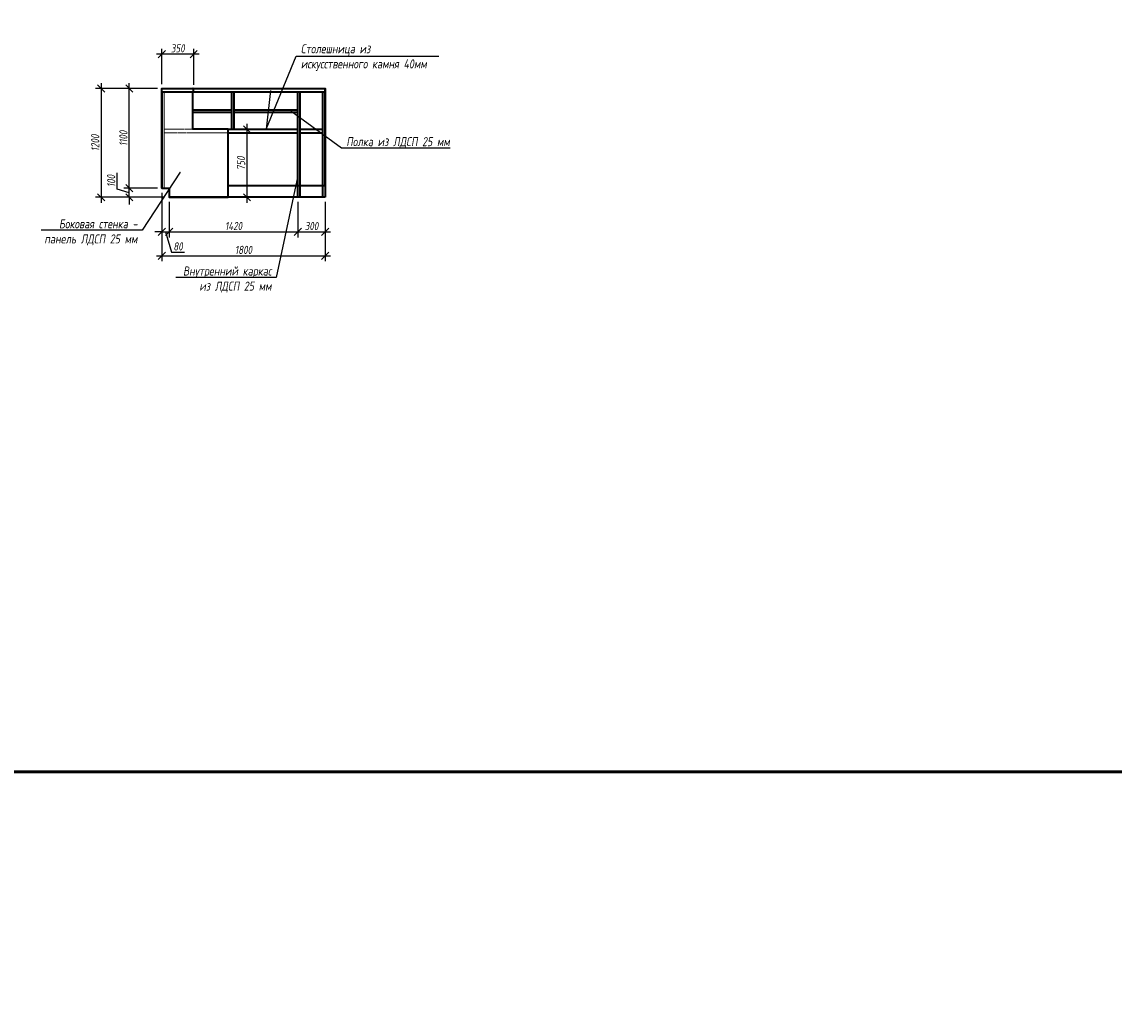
# Model space of a CAD drawing. Header units: millimetres. Extents: x 42571 to 146629, y -34435 to 73146.
# Tile 85 of 94: x 96482 to 108529, y 14198 to 25124. Entities that reach past the tile are written whole.
import ezdxf
from ezdxf import colors
from ezdxf.entities.mleader import LeaderData, LeaderLine
from ezdxf.math import Vec2, Vec3

# ---------------------------------------------------------------- set-up
doc = ezdxf.new("R2010")
doc.units = ezdxf.units.MM
doc.linetypes.add('DASHEDX2', pattern=[38.1, 25.4, -12.7])
doc.layers.get('Defpoints').update_dxf_attribs({"color": 31})
doc.layers.add('dim_meb', color=7, linetype='Continuous', lineweight=5)
doc.layers.add('wall_obm', color=172, linetype='Continuous', lineweight=40)
doc.styles.add('fl_iso paper', font='isocpeur.ttf', dxfattribs={"width": 0.8, "oblique": 10})
doc.styles.add('стиль1', font='GOTHIC.TTF')
doc.dimstyles.new('In tre 1_50', dxfattribs={"dimtxt": 90, "dimasz": 80, "dimexe": 60, "dimexo": 50, "dimgap": 20, "dimtad": 1, "dimdec": 0, "dimrnd": 5, "dimzin": 0, "dimdsep": 46, "dimtxsty": 'fl_iso paper', "dimblk": 'OBLIQUE', "dimcen": 0, "dimdle": 60, "dimadec": 0, "dimazin": 0, "dimtfac": 1, "dimtdec": 0, "dimtofl": 0, "dimtmove": 1, "dimatfit": 1, "dimfxl": 40, "dimtolj": 1, "dimtzin": 0, "dimarcsym": 1})

# ---------------------------------------------------------------- blocks, each defined once
blk = doc.blocks.new('_Oblique')
at = {"color": 0, "linetype": 'ByBlock', "lineweight": -2}
blk.add_line((-0.5, -0.5), (0.5, 0.5), dxfattribs=at)
blk = doc.blocks.new('*D622')
at = {"layer": 'Defpoints', "color": 0, "transparency": 16777216}
for p in [(97667, 23288), (98027, 23288), (98107, 23188)]:
    blk.add_point(p, dxfattribs=at)
at = {"layer": 'dim_meb', "color": 0, "lineweight": -2, "transparency": 16777216}
for p, q in [((97532, 23279), (97532, 23457)), ((97667, 23238), (97532, 23279)), ((97977, 23288), (97607, 23288)), ((97667, 23288), (97667, 23368)), ((97667, 23188), (97667, 23288)), ((98057, 23188), (97607, 23188)), ((97667, 23188), (97667, 23108))]:
    blk.add_line(p, q, dxfattribs=at)
at = {"layer": 'dim_meb', "color": 0, "lineweight": -2, "transparency": 16777216, "xscale": 80, "yscale": 80, "zscale": 80}
for p, rotation in [((97667, 23288), 270), ((97667, 23188), 90)]:
    blk.add_blockref('_Oblique', p, dxfattribs=dict(at, rotation=rotation))
at = {"layer": 'dim_meb', "color": 0, "transparency": 16777216, "insert": (97467, 23368), "char_height": 90, "attachment_point": 5, "rotation": 90, "style": 'fl_iso paper'}
blk.add_mtext('\\A1;100', dxfattribs=at)
blk = doc.blocks.new('*D623')
at = {"layer": 'Defpoints', "color": 0, "transparency": 16777216}
for p in [(97667, 24388), (98027, 24388), (98027, 23288)]:
    blk.add_point(p, dxfattribs=at)
at = {"layer": 'dim_meb', "color": 0, "lineweight": -2, "transparency": 16777216}
for p, q in [((97977, 24388), (97607, 24388)), ((97667, 23228), (97667, 24448)), ((97977, 23288), (97607, 23288))]:
    blk.add_line(p, q, dxfattribs=at)
at = {"layer": 'dim_meb', "color": 0, "lineweight": -2, "transparency": 16777216, "xscale": 80, "yscale": 80, "zscale": 80}
for p, rotation in [((97667, 24388), 90), ((97667, 23288), 270)]:
    blk.add_blockref('_Oblique', p, dxfattribs=dict(at, rotation=rotation))
at = {"layer": 'dim_meb', "color": 0, "transparency": 16777216, "insert": (97602, 23838), "char_height": 90, "attachment_point": 5, "rotation": 90, "style": 'fl_iso paper'}
blk.add_mtext('\\A1;1100', dxfattribs=at)
blk = doc.blocks.new('*D624')
at = {"layer": 'Defpoints', "color": 0, "transparency": 16777216}
for p in [(98027, 24388), (97356, 23188), (98107, 23188)]:
    blk.add_point(p, dxfattribs=at)
at = {"layer": 'dim_meb', "color": 0, "lineweight": -2, "transparency": 16777216}
for p, q in [((97977, 24388), (97296, 24388)), ((97356, 24448), (97356, 23128)), ((98057, 23188), (97296, 23188))]:
    blk.add_line(p, q, dxfattribs=at)
at = {"layer": 'dim_meb', "color": 0, "lineweight": -2, "transparency": 16777216, "xscale": 80, "yscale": 80, "zscale": 80}
for p, rotation in [((97356, 24388), 90), ((97356, 23188), 270)]:
    blk.add_blockref('_Oblique', p, dxfattribs=dict(at, rotation=rotation))
at = {"layer": 'dim_meb', "color": 0, "transparency": 16777216, "insert": (97291, 23788), "char_height": 90, "attachment_point": 5, "rotation": 90, "style": 'fl_iso paper'}
blk.add_mtext('\\A1;1200', dxfattribs=at)
blk = doc.blocks.new('*D625')
at = {"layer": 'Defpoints', "color": 0, "transparency": 16777216}
for p in [(98027, 23288), (98107, 23188), (98107, 22806)]:
    blk.add_point(p, dxfattribs=at)
at = {"layer": 'dim_meb', "color": 0, "lineweight": -2, "transparency": 16777216}
for p, q in [((98027, 23238), (98027, 22746)), ((98107, 23138), (98107, 22746)), ((98027, 22806), (97947, 22806)), ((98027, 22806), (98107, 22806)), ((98067, 22806), (98134, 22581)), ((98107, 22806), (98187, 22806)), ((98134, 22581), (98277, 22581))]:
    blk.add_line(p, q, dxfattribs=at)
at = {"layer": 'dim_meb', "color": 0, "lineweight": -2, "transparency": 16777216, "xscale": 80, "yscale": 80, "zscale": 80}
blk.add_blockref('_Oblique', (98027, 22806), dxfattribs=at)
at = {"layer": 'dim_meb', "color": 0, "lineweight": -2, "transparency": 16777216, "xscale": 80, "yscale": 80, "zscale": 80, "rotation": 180}
blk.add_blockref('_Oblique', (98107, 22806), dxfattribs=at)
at = {"layer": 'dim_meb', "color": 0, "transparency": 16777216, "insert": (98205, 22646), "char_height": 90, "attachment_point": 5, "style": 'fl_iso paper'}
blk.add_mtext('\\A1;80', dxfattribs=at)
blk = doc.blocks.new('*D626')
at = {"layer": 'Defpoints', "color": 0, "transparency": 16777216}
for p in [(98107, 23188), (99527, 23188), (99527, 22806)]:
    blk.add_point(p, dxfattribs=at)
at = {"layer": 'dim_meb', "color": 0, "lineweight": -2, "transparency": 16777216}
for p, q in [((98107, 23138), (98107, 22746)), ((99527, 23138), (99527, 22746)), ((98047, 22806), (99587, 22806))]:
    blk.add_line(p, q, dxfattribs=at)
at = {"layer": 'dim_meb', "color": 0, "lineweight": -2, "transparency": 16777216, "xscale": 80, "yscale": 80, "zscale": 80, "rotation": 180}
blk.add_blockref('_Oblique', (98107, 22806), dxfattribs=at)
at = {"layer": 'dim_meb', "color": 0, "lineweight": -2, "transparency": 16777216, "xscale": 80, "yscale": 80, "zscale": 80}
blk.add_blockref('_Oblique', (99527, 22806), dxfattribs=at)
at = {"layer": 'dim_meb', "color": 0, "transparency": 16777216, "insert": (98817, 22871), "char_height": 90, "attachment_point": 5, "style": 'fl_iso paper'}
blk.add_mtext('\\A1;1420', dxfattribs=at)
blk = doc.blocks.new('*D627')
at = {"layer": 'Defpoints', "color": 0, "transparency": 16777216}
for p in [(98027, 23288), (99827, 23025), (99827, 22543)]:
    blk.add_point(p, dxfattribs=at)
at = {"layer": 'dim_meb', "color": 0, "lineweight": -2, "transparency": 16777216}
for p, q in [((98027, 23238), (98027, 22483)), ((99827, 22975), (99827, 22483)), ((97967, 22543), (99887, 22543))]:
    blk.add_line(p, q, dxfattribs=at)
at = {"layer": 'dim_meb', "color": 0, "lineweight": -2, "transparency": 16777216, "xscale": 80, "yscale": 80, "zscale": 80, "rotation": 180}
blk.add_blockref('_Oblique', (98027, 22543), dxfattribs=at)
at = {"layer": 'dim_meb', "color": 0, "lineweight": -2, "transparency": 16777216, "xscale": 80, "yscale": 80, "zscale": 80}
blk.add_blockref('_Oblique', (99827, 22543), dxfattribs=at)
at = {"layer": 'dim_meb', "color": 0, "transparency": 16777216, "insert": (98927, 22608), "char_height": 90, "attachment_point": 5, "style": 'fl_iso paper'}
blk.add_mtext('\\A1;1800', dxfattribs=at)
blk = doc.blocks.new('*D2024')
at = {"layer": 'Defpoints', "color": 0, "transparency": 16777216}
for p in [(98027, 24767), (98027, 24388), (98377, 24378)]:
    blk.add_point(p, dxfattribs=at)
at = {"layer": 'dim_meb', "color": 0, "lineweight": -2, "transparency": 16777216}
for p, q in [((98027, 24438), (98027, 24827)), ((98377, 24428), (98377, 24827)), ((98437, 24767), (97967, 24767))]:
    blk.add_line(p, q, dxfattribs=at)
at = {"layer": 'dim_meb', "color": 0, "lineweight": -2, "transparency": 16777216, "xscale": 80, "yscale": 80, "zscale": 80, "rotation": 180}
blk.add_blockref('_Oblique', (98027, 24767), dxfattribs=at)
at = {"layer": 'dim_meb', "color": 0, "lineweight": -2, "transparency": 16777216, "xscale": 80, "yscale": 80, "zscale": 80}
blk.add_blockref('_Oblique', (98377, 24767), dxfattribs=at)
at = {"layer": 'dim_meb', "color": 0, "transparency": 16777216, "insert": (98202, 24832), "char_height": 90, "attachment_point": 5, "style": 'fl_iso paper'}
blk.add_mtext('\\A1;350', dxfattribs=at)
blk = doc.blocks.new('*D2025')
at = {"layer": 'Defpoints', "color": 0, "transparency": 16777216}
for p in [(99527, 23188), (99827, 23188), (99827, 22806)]:
    blk.add_point(p, dxfattribs=at)
at = {"layer": 'dim_meb', "color": 0, "lineweight": -2, "transparency": 16777216}
for p, q in [((99527, 23138), (99527, 22746)), ((99827, 23138), (99827, 22746)), ((99467, 22806), (99887, 22806))]:
    blk.add_line(p, q, dxfattribs=at)
at = {"layer": 'dim_meb', "color": 0, "lineweight": -2, "transparency": 16777216, "xscale": 80, "yscale": 80, "zscale": 80, "rotation": 180}
blk.add_blockref('_Oblique', (99527, 22806), dxfattribs=at)
at = {"layer": 'dim_meb', "color": 0, "lineweight": -2, "transparency": 16777216, "xscale": 80, "yscale": 80, "zscale": 80}
blk.add_blockref('_Oblique', (99827, 22806), dxfattribs=at)
at = {"layer": 'dim_meb', "color": 0, "transparency": 16777216, "insert": (99677, 22871), "char_height": 90, "attachment_point": 5, "style": 'fl_iso paper'}
blk.add_mtext('\\A1;300', dxfattribs=at)
blk = doc.blocks.new('*D2026')
at = {"layer": 'Defpoints', "color": 0, "transparency": 16777216}
for p in [(98858, 23938), (98867, 23188), (98965, 23188)]:
    blk.add_point(p, dxfattribs=at)
at = {"layer": 'dim_meb', "color": 0, "lineweight": -2, "transparency": 16777216}
for p, q in [((98965, 23998), (98965, 23128)), ((98908, 23938), (99025, 23938)), ((98917, 23188), (99025, 23188))]:
    blk.add_line(p, q, dxfattribs=at)
at = {"layer": 'dim_meb', "color": 0, "lineweight": -2, "transparency": 16777216, "xscale": 80, "yscale": 80, "zscale": 80}
for p, rotation in [((98965, 23938), 90), ((98965, 23188), 270)]:
    blk.add_blockref('_Oblique', p, dxfattribs=dict(at, rotation=rotation))
at = {"layer": 'dim_meb', "color": 0, "transparency": 16777216, "insert": (98900, 23563), "char_height": 90, "attachment_point": 5, "rotation": 90, "style": 'fl_iso paper'}
blk.add_mtext('\\A1;750', dxfattribs=at)

msp = doc.modelspace()

# ---------------------------------------------------------------- linework, layer by layer
at = {"color": 5, "lineweight": 50}
for points in [[(87119.1, 38408.9), (108807.5, 38408.9), (108807.5, 16851), (87119.1, 16851)], [(87119.1, 16851), (108807.5, 16851), (108807.5, -4706.8), (87119.1, -4706.8)]]:
    msp.add_lwpolyline(points, close=True, dxfattribs=at)
at = {"layer": 'wall_obm', "linetype": 'ByBlock'}
for points in [[(98026.8, 23288.2), (98026.8, 24388.2), (99826.8, 24388.2), (99826.8, 23288.2)], [(98756.8, 23318.2), (99826.8, 23318.2), (99826.8, 24388.2)], [(98794.8, 24348.2), (98794.8, 23938.2)], [(98819.8, 24348.2), (98819.8, 23938.2)], [(99526.8, 23188.2), (99526.8, 24348.2)], [(99551.8, 23188.2), (99551.8, 24348.2)], [(99801.8, 23188.2), (99801.8, 24348.2)], [(98366.8, 24153.2), (98794.8, 24153.2)], [(98366.8, 24128.2), (98794.8, 24128.2)], [(98819.8, 24153.2), (99526.8, 24153.2)], [(98819.8, 24128.2), (99526.8, 24128.2)], [(98756.8, 23938.2), (99526.8, 23938.2)], [(98756.8, 23898.2), (99526.8, 23898.2)], [(99551.8, 23938.2), (99801.8, 23938.2)], [(99551.8, 23898.2), (99801.8, 23898.2)], [(98026.8, 23288.2), (98106.8, 23288.2), (98106.8, 23188.2)], [(98026.8, 23288.2), (98106.8, 23288.2), (98106.8, 23188.2)], [(99826.8, 23288.2), (99826.8, 23188.2)], [(99826.8, 23188.2), (98106.8, 23188.2)]]:
    msp.add_lwpolyline(points, dxfattribs=at)
for points in [[(98026.8, 24388.2), (99826.8, 24388.2), (99826.8, 24348.2), (98026.8, 24348.2)], [(98756.8, 23188.2), (98756.8, 23938.2), (98366.8, 23938.2), (98366.8, 24348.2), (98026.8, 24348.2), (98026.8, 23288.2), (98106.8, 23288.2), (98106.8, 23188.2)]]:
    msp.add_lwpolyline(points, close=True, dxfattribs=at)
at = {"layer": 'wall_obm', "color": 251, "linetype": 'DASHEDX2', "lineweight": 0, "ltscale": 0.3}
for points in [[(98026.8, 24348.2), (99826.8, 24348.2)], [(98051.8, 23288.2), (98051.8, 24348.2)], [(98051.8, 24348.2), (98051.8, 23288.2)], [(98376.8, 23938.2), (98051.8, 23938.2)], [(98051.8, 23938.2), (98051.8, 23898.2)], [(98756.8, 23898.2), (98051.8, 23898.2)]]:
    msp.add_lwpolyline(points, dxfattribs=at)
at = {"layer": 'wall_obm', "linetype": 'ByBlock'}
msp.add_lwpolyline([(98366.8, 24348.2, 0.4142136), (98376.8, 24358.2), (98376.8, 24378.2, 0.4142136), (98366.8, 24388.2)], format="xyb", dxfattribs=at)

# ---------------------------------------------------------------- texts
at = {"color": 253, "lineweight": 20, "true_color": 0x999999, "transparency": 33554610, "insert": (90703.1, 24138.5), "char_height": 140, "width": 1816.726, "attachment_point": 5, "rotation": 0.00378, "style": 'стиль1'}
msp.add_mtext('\\pl210;{\\T1.175;\\C250;\\c3026478;МИРАПОЛИС}', dxfattribs=at)

# ---------------------------------------------------------------- dimensions: what is measured, and where the dimension line sits
at = {"layer": 'dim_meb'}
for base, p1, p2, angle, picture, middle in [((98026.8, 24767.3), (98376.8, 24378.2), (98026.8, 24388.2), 180, '*D2024', (98201.8, 24832.3)), ((97356, 23188.2), (98026.8, 24388.2), (98106.8, 23188.2), 90, '*D624', (97291, 23788.2)), ((97667.4, 24388.2), (98026.8, 23288.2), (98026.8, 24388.2), 90, '*D623', (97602.4, 23838.2)), ((98964.5, 23188.2), (98858.4, 23938.2), (98867.4, 23188.2), 90, '*D2026', (98899.5, 23563.2)), ((97667.4, 23288.2), (98106.8, 23188.2), (98026.8, 23288.2), 90, '*D622', (97467.4, 23298.7))]:
    dim = msp.add_linear_dim(base=base, p1=p1, p2=p2, angle=angle, dimstyle='In tre 1_50', dxfattribs=at)
    dim.commit()
    dim.dimension.update_dxf_attribs({"geometry": picture, "text_midpoint": middle})
for base, p1, p2, picture, middle in [((98106.8, 22805.9), (98026.8, 23288.2), (98106.8, 23188.2), '*D625', (98154.3, 22645.9)), ((99826.8, 22543.1), (98026.8, 23288.2), (99826.8, 23025.5), '*D627', (98926.8, 22608.1)), ((99526.8, 22805.9), (98106.8, 23188.2), (99526.8, 23188.2), '*D626', (98816.8, 22870.9)), ((99826.8, 22805.9), (99526.8, 23188.2), (99826.8, 23188.2), '*D2025', (99676.8, 22870.9))]:
    dim = msp.add_linear_dim(base=base, p1=p1, p2=p2, dimstyle='In tre 1_50', dxfattribs=at)
    dim.commit()
    dim.dimension.update_dxf_attribs({"geometry": picture, "text_midpoint": middle})

# ---------------------------------------------------------------- leaders
at = {"layer": 'dim_meb', "linetype": 'ByBlock'}
ml = msp.add_multileader_mtext('Standard', dxfattribs=at)
ml.set_content('Столешница из\\Pискусственного камня 40мм', color=256, style='fl_iso paper')
ml.set_leader_properties()
ml.build(insert=Vec2(0, 0))
ml.multileader.update_dxf_attribs({"text_left_attachment_type": 6, "text_right_attachment_type": 6})
ctx = ml.context
ctx.base_point, ctx.char_height, ctx.plane_origin = Vec3(99556.8, 24746.7), 100, Vec3(99011, 23925.7)
ctx.left_attachment, ctx.right_attachment = 6, 6
notes = []
notes.append((ctx, [(0, (1, 1, 0), (99506.2, 24746.7), (1, 0), 50.5, [(1, [(99225.3, 24371), (99175.8, 23938.2)], 0, [])])]))
ctx.mtext.insert, ctx.mtext.width, ctx.mtext.flow_direction = Vec3(99558.8, 24876.7), 1528.004, 5
ml = msp.add_multileader_mtext('Standard', dxfattribs=at)
ml.set_content('Полка из ЛДСП 25 мм', color=256, style='fl_iso paper')
ml.set_leader_properties()
ml.build(insert=Vec2(0, 0))
ml.multileader.update_dxf_attribs({"text_left_attachment_type": 6, "text_right_attachment_type": 6})
ctx = ml.context
ctx.base_point, ctx.char_height, ctx.plane_origin = Vec3(100058.5, 23732.2), 100, Vec3(102047.4, 23086.7)
ctx.left_attachment, ctx.right_attachment = 6, 6
notes.append((ctx, [(0, (1, 1, 0), (100007.9, 23732.2), (1, 0), 50.5, [(1, [(99445.7, 24143.3)], 0, [])])]))
ctx.mtext.insert, ctx.mtext.width, ctx.mtext.flow_direction = Vec3(100060.5, 23852.2), 1229.182, 5
ml = msp.add_multileader_mtext('Standard', dxfattribs=at)
ml.set_content('Боковая стенка - панель ЛДСП 25 мм', color=256, style='fl_iso paper')
ml.set_leader_properties()
ml.build(insert=Vec2(0, 0))
ml.multileader.update_dxf_attribs({"text_left_attachment_type": 6, "text_right_attachment_type": 6})
ctx = ml.context
ctx.base_point, ctx.char_height, ctx.plane_origin = Vec3(96739.1, 22825.4), 100, Vec3(97829.7, 22004.4)
ctx.left_attachment, ctx.right_attachment, ctx.text_align_type = 6, 6, 2
notes.append((ctx, [(1, (1, 1, 0), (97809.2, 22825.4), (-1, 0), 50.5, [(0, [(98228.9, 23470.4)], 0, [])])]))
ctx.mtext.insert, ctx.mtext.width, ctx.mtext.alignment, ctx.mtext.flow_direction = Vec3(97756.7, 22945.4), 1050.189, 3, 5
ml = msp.add_multileader_mtext('Standard', dxfattribs=at)
ml.set_content('Внутренний каркас из ЛДСП 25 мм', color=256, style='fl_iso paper')
ml.set_leader_properties()
ml.build(insert=Vec2(0, 0))
ml.multileader.update_dxf_attribs({"text_left_attachment_type": 6, "text_right_attachment_type": 6})
ctx = ml.context
ctx.base_point, ctx.char_height, ctx.plane_origin = Vec3(98255.9, 22304.7), 100, Vec3(99608.2, 21483.8)
ctx.left_attachment, ctx.right_attachment, ctx.text_align_type = 6, 6, 2
notes.append((ctx, [(1, (1, 1, 0), (99288.1, 22304.7), (-1, 0), 50.5, [(0, [(99526.8, 23428.4)], 0, [])])]))
ctx.mtext.insert, ctx.mtext.width, ctx.mtext.alignment, ctx.mtext.flow_direction = Vec3(99235.5, 22424.7), 1043.511, 3, 5
for ctx, leaders in notes:
    for number, flags, end, landing, length, lines in leaders:
        leader = LeaderData()
        leader.index, (leader.has_last_leader_line, leader.has_dogleg_vector, leader.attachment_direction) = number, flags
        leader.last_leader_point, leader.dogleg_vector, leader.dogleg_length = Vec3(end), Vec3(landing), length
        for number, points, colour, breaks in lines:
            line = LeaderLine()
            line.index, line.vertices, line.color, line.breaks = number, Vec3.list(points), colors.encode_raw_color(colour), breaks
            leader.lines.append(line)
        ctx.leaders.append(leader)

doc.saveas('drawing.dxf')
